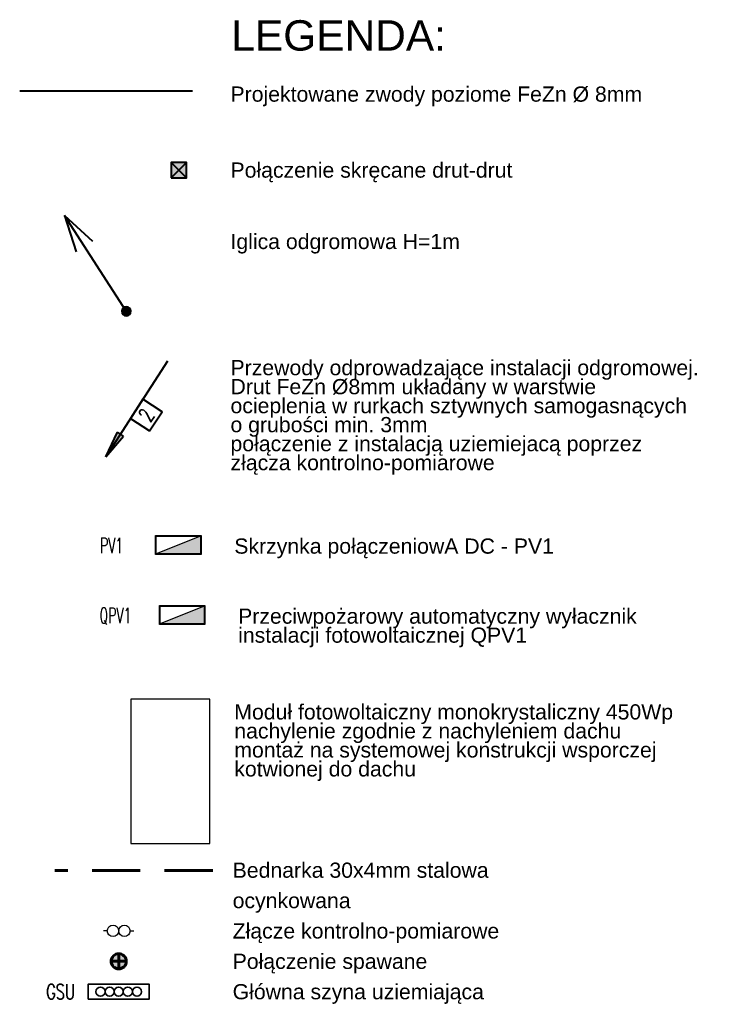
# Model space of a CAD drawing. Header units: millimetres. Extents: x -94648 to 68781, y -29623 to 11990.
# Tile 93 of 181: x -32358 to -31430, y -9085 to -7789. Entities that reach past the tile are written whole.
import ezdxf
from ezdxf.enums import TextEntityAlignment as Align

# ---------------------------------------------------------------- set-up
doc = ezdxf.new("R2010")
doc.units = ezdxf.units.MM
doc.linetypes.add('DASHED', pattern=[19.05, 12.7, -6.35])
for name, color, linetype, lineweight in [('-fotowoltaika', 1, 'Continuous', 30), ('IE_ATRYBUTY_ BLOCK_1', 7, 'Continuous', 18), ('IE_ATRYBUTY_ BLOCK_2', 7, 'Continuous', 18), ('IE_OPIS_legenda', 7, 'Continuous', 18), ('IE_rozdzielnice', 1, 'Continuous', 25), ('IE_uziom', 200, 'Continuous', 60), ('IE_uziom_zlacze', 240, 'Continuous', 30), ('IE_zwody', 140, 'Continuous', 40)]:
    doc.layers.add(name, color=color, linetype=linetype, lineweight=lineweight)
doc.styles.add('ROMANS', font='romans.shx', dxfattribs={"width": 0.75, "height": 10})
doc.styles.get("Standard").update_dxf_attribs({"font": 'arial.ttf'})

# ---------------------------------------------------------------- blocks, each defined once
blk = doc.blocks.new('polaczenie_skrecane')
blk.add_hatch(color=256).paths.add_polyline_path([(-100, -100), (-100, 100), (100, 100), (100, -100)])
for p, q in [((100, -100), (-100, 100)), ((100, 100), (-100, -100))]:
    blk.add_line(p, q)
blk.add_lwpolyline([(-100, -100), (100, -100), (100, 100), (-100, 100)], close=True)
at = {"layer": 'IE_ATRYBUTY_ BLOCK_1', "style": 'ROMANS', "width": 0.7, "flags": 8}
blk.add_attdef('TYP', text='', height=200, dxfattribs=at).set_placement((0, 120), align=Align.CENTER)
at = {"layer": 'IE_ATRYBUTY_ BLOCK_2', "style": 'ROMANS', "width": 0.6, "flags": 8}
for tag, p in [('OPIS1', (0, -274)), ('OPIS2', (0, -474))]:
    blk.add_attdef(tag, text='', height=150, dxfattribs=at).set_placement(p, align=Align.CENTER)
blk = doc.blocks.new('przewody_odprowadzajace_2')
h = blk.add_hatch(color=256)
h.dxf.hatch_style = 1
h.paths.add_polyline_path([(-581, -987), (-621, -962), (-814, -1260)])
h.paths.add_polyline_path([(-661, -936), (-814, -1260), (-621, -962)])
at = {"linetype": 'ByBlock', "lineweight": -2, "ltscale": 0.1}
blk.add_line((0, 0), (-814, -1260), dxfattribs=at)
for p, q in [((-814, -1260), (-661, -936)), ((-814, -1260), (-581, -987)), ((-581, -987), (-661, -936))]:
    blk.add_line(p, q)
blk.add_lwpolyline([(-236, -919), (-73, -667), (-325, -504), (-488, -756)], close=True)
at = {"layer": 'IE_ATRYBUTY_ BLOCK_1', "style": 'ROMANS', "width": 0.7, "flags": 8}
blk.add_attdef('TYP', text='', height=200, rotation=57.1551, dxfattribs=at).set_placement((-281, -711), align=Align.MIDDLE_CENTER)
at = {"layer": 'IE_ATRYBUTY_ BLOCK_2', "style": 'ROMANS', "width": 0.6, "flags": 8}
for tag, p in [('OPIS1', (-418, -1238)), ('OPIS2', (-418, -1438))]:
    blk.add_attdef(tag, text='', height=150, dxfattribs=at).set_placement(p, align=Align.CENTER)
blk = doc.blocks.new('Iglica')
h = blk.add_hatch(color=256)
edge = h.paths.add_edge_path()
edge.add_ellipse((0, 0), major_axis=(60, 0), ratio=1, start_angle=0, end_angle=360)
for p, q in [((0, 0), (814, 1260)), ((814, 1260), (443, 925)), ((814, 1260), (660, 784))]:
    blk.add_line(p, q)
blk.add_circle((0, 0), 60)
at = {"layer": 'IE_ATRYBUTY_ BLOCK_1', "style": 'ROMANS', "width": 0.7, "flags": 8}
blk.add_attdef('TYP', (814, 784), '', height=200, dxfattribs=at)
at = {"layer": 'IE_ATRYBUTY_ BLOCK_2', "style": 'ROMANS', "width": 0.6, "flags": 8}
for tag, p in [('OPIS1', (814, 567)), ('OPIS2', (814, 367))]:
    blk.add_attdef(tag, p, '', height=150, dxfattribs=at)
blk = doc.blocks.new('rozdzielnica')
h = blk.add_hatch(color=256)
h.paths.add_polyline_path([(-290, -10), (-290, -240), (290, -240), (290, -10)], flags=16)
h.paths.add_polyline_path([(-300, 0), (-300, -250), (300, -250), (300, 0)])
blk.add_hatch(color=256).paths.add_polyline_path([(-290, -240), (290, -10), (290, -240)])
blk.add_line((290, -10), (-290, -240))
for points in [[(-300, 0), (300, 0), (300, -250), (-300, -250)], [(-290, -10), (290, -10), (290, -240), (-290, -240)]]:
    blk.add_lwpolyline(points, close=True)
at = {"layer": 'IE_ATRYBUTY_ BLOCK_1', "style": 'ROMANS', "width": 0.7, "flags": 8}
blk.add_attdef('TYP', text='', height=200, dxfattribs=at).set_placement((0, -399), align=Align.MIDDLE_CENTER)
at = {"layer": 'IE_ATRYBUTY_ BLOCK_2', "style": 'ROMANS', "width": 0.6, "flags": 8}
for tag, p in [('OPIS1', (0, -601)), ('OPIS2', (0, -801))]:
    blk.add_attdef(tag, text='', height=150, dxfattribs=at).set_placement(p, align=Align.MIDDLE_CENTER)
blk = doc.blocks.new('szyna uziemiajaca')
at = {"lineweight": 35}
blk.add_lwpolyline([(-400, 0), (400, 0), (400, 200), (-400, 200)], close=True, dxfattribs=at)
for centre in [(-240, 100), (-120, 100), (0, 100), (120, 100), (240, 100)]:
    blk.add_circle(centre, 60, dxfattribs=at)
at = {"layer": 'IE_ATRYBUTY_ BLOCK_1', "style": 'ROMANS', "width": 0.7, "flags": 8}
blk.add_attdef('TYP', text='', height=200, dxfattribs=at).set_placement((0, 224), align=Align.CENTER)
at = {"layer": 'IE_ATRYBUTY_ BLOCK_2', "style": 'ROMANS', "width": 0.6, "flags": 8}
for tag, p in [('OPIS1', (0, -175)), ('OPIS2', (0, -375))]:
    blk.add_attdef(tag, text='', height=150, dxfattribs=at).set_placement(p, align=Align.CENTER)
blk = doc.blocks.new('zlacze kontrolno pomiarowe')
for p, q in [((-150, 0), (-200, 0)), ((150, 0), (200, 0))]:
    blk.add_line(p, q)
for centre in [(-75, 0), (75, 0)]:
    blk.add_circle(centre, 75)
at = {"layer": 'IE_ATRYBUTY_ BLOCK_1', "style": 'ROMANS', "width": 0.7, "flags": 8}
blk.add_attdef('TYP', text='', height=200, dxfattribs=at).set_placement((0, 96), align=Align.CENTER)
at = {"layer": 'IE_ATRYBUTY_ BLOCK_2', "style": 'ROMANS', "width": 0.6, "flags": 8}
for tag, p in [('OPIS1', (0, -256)), ('OPIS2', (0, -456))]:
    blk.add_attdef(tag, text='', height=150, dxfattribs=at).set_placement(p, align=Align.CENTER)
blk = doc.blocks.new('polaczenie_spawane')
h = blk.add_hatch(color=256)
edge = h.paths.add_edge_path()
edge.add_ellipse((0, 0), major_axis=(100, 0), ratio=1, start_angle=0, end_angle=360)
for p, q in [((0, 100), (0, -100)), ((100, 0), (-100, 0))]:
    blk.add_line(p, q)
blk.add_circle((0, 0), 100)
at = {"layer": 'IE_ATRYBUTY_ BLOCK_1', "style": 'ROMANS', "width": 0.7, "flags": 8}
blk.add_attdef('TYP', text='', height=200, dxfattribs=at).set_placement((0, 120), align=Align.CENTER)
at = {"layer": 'IE_ATRYBUTY_ BLOCK_2', "style": 'ROMANS', "width": 0.6, "flags": 8}
for tag, p in [('OPIS1', (0, -281)), ('OPIS2', (0, -481))]:
    blk.add_attdef(tag, text='', height=150, dxfattribs=at).set_placement(p, align=Align.CENTER)

msp = doc.modelspace()

# ---------------------------------------------------------------- linework, layer by layer
at = {"layer": '-fotowoltaika'}
msp.add_lwpolyline([(-32211.13009, -8683.52433), (-32211.13009, -8873.30433), (-32107.33009, -8873.30433), (-32107.33009, -8683.52433), (-32211.13009, -8683.52433)], dxfattribs=at)
at = {"layer": 'IE_uziom', "linetype": 'DASHED', "ltscale": 5}
msp.add_lwpolyline([(-32103.45794, -8909.10647), (-32311.38097, -8909.10647)], dxfattribs=at)
at = {"layer": 'IE_zwody'}
msp.add_line((-32130.03642, -7883.53883), (-32357.52042, -7883.53883), dxfattribs=at)

# ---------------------------------------------------------------- block references
at = {"layer": 'IE_rozdzielnice'}
ref = msp.add_blockref('rozdzielnica', (-32148.70473, -8468.03481), dxfattribs=dict(at, xscale=0.1, yscale=0.1, zscale=0.1, rotation=360))
ref.add_attrib('OPIS1', 'PV1', dxfattribs={"layer": 'IE_ATRYBUTY_ BLOCK_2', "height": 20, "style": 'ROMANS', "width": 0.6}).set_placement((-32236.56521, -8481.19443), align=Align.MIDDLE_CENTER)
ref = msp.add_blockref('rozdzielnica', (-32143.67855, -8560.21213), dxfattribs=dict(at, xscale=0.1, yscale=0.1, zscale=0.1, rotation=360))
ref.add_attrib('OPIS1', 'QPV1', dxfattribs={"layer": 'IE_ATRYBUTY_ BLOCK_2', "height": 20, "style": 'ROMANS', "width": 0.6}).set_placement((-32231.53903, -8573.37176), align=Align.MIDDLE_CENTER)
at = {"layer": 'IE_uziom', "linetype": 'DASHED', "ltscale": 20, "xscale": 0.1, "yscale": 0.1, "zscale": 0.1}
msp.add_blockref('polaczenie_spawane', (-32227.17151, -9028.49479), dxfattribs=at)
at = {"layer": 'IE_uziom', "linetype": 'DASHED'}
ref = msp.add_blockref('szyna uziemiajaca', (-32227.17151, -9078.48407), dxfattribs=dict(at, xscale=0.1, yscale=0.1, zscale=0.1))
ref.add_attrib('TYP', 'GSU', dxfattribs={"layer": 'IE_ATRYBUTY_ BLOCK_1', "height": 20, "style": 'ROMANS', "width": 0.7, "flags": 8}).set_placement((-32303.65915, -9078.48407), align=Align.CENTER)
at = {"layer": 'IE_uziom_zlacze', "xscale": 0.1, "yscale": 0.1, "zscale": 0.1}
msp.add_blockref('zlacze kontrolno pomiarowe', (-32227.17151, -8988.48407), dxfattribs=at)
at = {"layer": 'IE_zwody', "linetype": 'Continuous', "ltscale": 20, "xscale": 0.1, "yscale": 0.1, "zscale": 0.1}
msp.add_blockref('polaczenie_skrecane', (-32147.91751, -7987.18396), dxfattribs=at)
at = {"layer": 'IE_zwody', "xscale": -0.1, "yscale": 0.1, "zscale": 0.1}
msp.add_blockref('Iglica', (-32217.19534, -8173.05067), dxfattribs=at)
at = {"layer": 'IE_zwody'}
ref = msp.add_blockref('przewody_odprowadzajace_2', (-32162.87232, -8238.48816), dxfattribs=dict(at, xscale=0.1, yscale=0.1, zscale=0.1))
ref.add_attrib('TYP', '2', dxfattribs={"layer": 'IE_ATRYBUTY_ BLOCK_1', "height": 20, "rotation": 57.15511997, "style": 'ROMANS', "width": 0.7}).set_placement((-32190.94768, -8309.63431), align=Align.MIDDLE_CENTER)

# ---------------------------------------------------------------- texts
at = {"layer": 'IE_OPIS_legenda'}
for s, height, p in [('LEGENDA:', 40, (-32078.91975, -7829.98944)), ('Projektowane zwody poziome FeZn %%C 8mm ', 20, (-32080.03642, -7897.19012)), ('Połączenie skręcane drut-drut', 20, (-32080.03642, -7997.18396)), ('Iglica odgromowa H=1m', 20, (-32080.03642, -8091.131)), ('Przewody odprowadzające instalacji odgromowej.', 20, (-32080.03642, -8257.18233)), ('Drut FeZn %%C8mm układany w warstwie ', 20, (-32080.03642, -8282.18233)), ('ocieplenia w rurkach sztywnych samogasnących ', 20, (-32080.03642, -8307.18233)), ('o grubości min. 3mm ', 20, (-32080.03642, -8332.18233)), ('połączenie z instalacją uziemiejacą poprzez ', 20, (-32080.03642, -8357.18233)), ('złącza kontrolno-pomiarowe ', 20, (-32080.03642, -8382.18233)), ('Skrzynka połączeniowA DC - PV1', 20, (-32075.01025, -8492.03481)), ('Przeciwpożarowy automatyczny wyłacznik', 20, (-32069.98407, -8584.21213)), ('instalacji fotowoltaicznej QPV1', 20, (-32069.98407, -8609.21213)), ('Moduł fotowoltaiczny monokrystaliczny 450Wp', 20, (-32075.01025, -8710.25083)), ('nachylenie zgodnie z nachyleniem dachu', 20, (-32075.01025, -8735.25083)), ('montaż na systemowej konstrukcji wsporczej ', 20, (-32075.01025, -8760.25083)), ('kotwionej do dachu', 20, (-32075.01025, -8785.25083)), ('Bednarka 30x4mm stalowa', 20, (-32077.17151, -8918.55521)), ('ocynkowana', 20, (-32077.17151, -8958.55521)), ('Złącze kontrolno-pomiarowe', 20, (-32077.17151, -8998.48407)), ('Połączenie spawane', 20, (-32077.17151, -9038.48407)), ('Główna szyna uziemiająca', 20, (-32077.17151, -9078.48407))]:
    msp.add_text(s, height=height, dxfattribs=at).set_placement(p)

doc.saveas('drawing.dxf')
